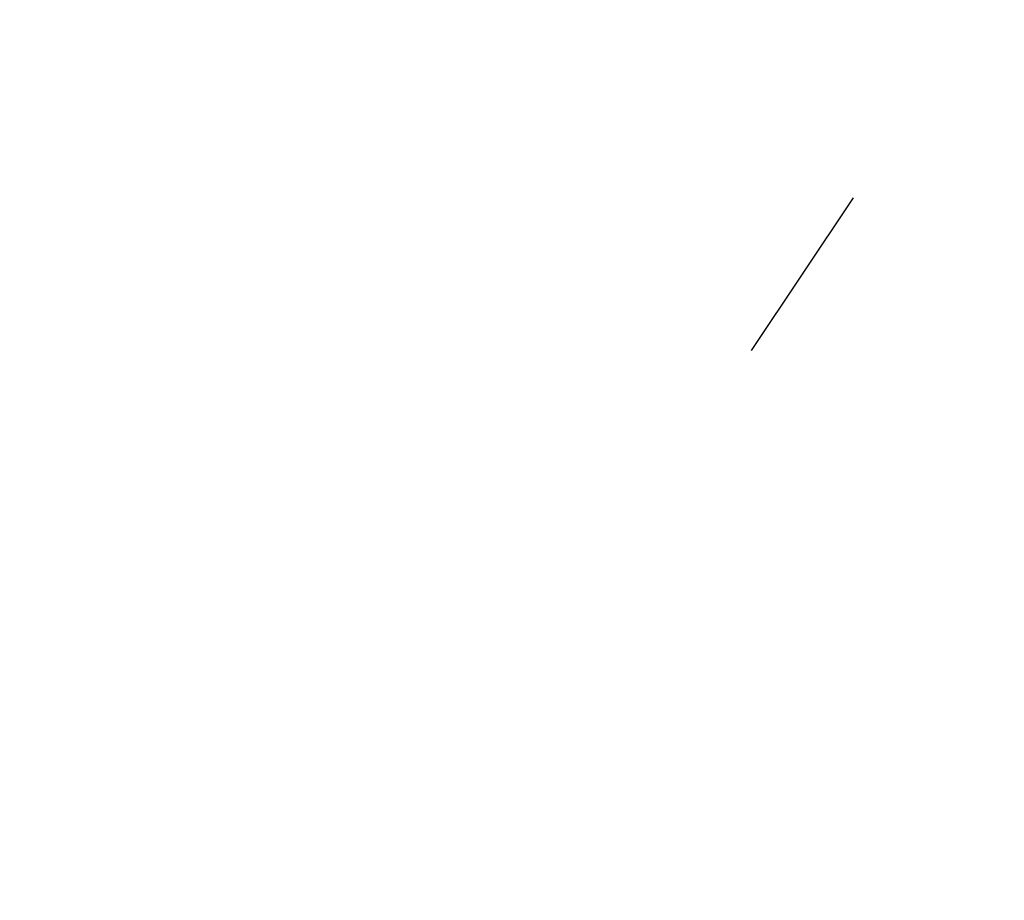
# Model space of a CAD drawing. Header units: millimetres. Extents: x 167 to 2222, y 44 to 1779.
# Tile 151 of 256: x 373 to 385, y 1635 to 1646. Entities that reach past the tile are written whole.
import ezdxf

# ---------------------------------------------------------------- set-up
doc = ezdxf.new("R2010")
doc.units = ezdxf.units.MM

msp = doc.modelspace()

# ---------------------------------------------------------------- linework, layer by layer
at = {"color": 7, "linetype": 'Continuous', "lineweight": 25}
msp.add_line((382.9656130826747, 1643.508324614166), (381.7246099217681, 1641.652438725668), dxfattribs=at)
for points, knots in [([(373.042088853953, 1662.605368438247), (373.2086625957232, 1662.552323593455), (375.0233918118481, 1661.974429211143), (378.5429421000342, 1660.31754002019), (383.6832264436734, 1657.446962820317), (389.0333570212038, 1653.605106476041), (394.5177478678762, 1648.792952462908), (399.5590761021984, 1643.512662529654), (404.1487536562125, 1638.00811415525), (408.127835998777, 1632.660139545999), (411.7281284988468, 1627.297127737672), (414.8233193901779, 1622.2643534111), (417.6443600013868, 1617.329938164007), (420.1354619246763, 1612.666186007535), (422.2545195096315, 1608.456385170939), (424.0069259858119, 1604.822301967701), (425.6403858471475, 1601.309604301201), (427.4648740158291, 1597.237891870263), (429.5768693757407, 1592.331554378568), (431.8929512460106, 1586.709394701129), (434.3763093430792, 1580.433879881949), (436.9826486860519, 1573.619554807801), (439.7286827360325, 1566.168224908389), (442.5028573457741, 1558.347226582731), (445.2117588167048, 1550.422466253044), (449.0178913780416, 1538.890071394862), (453.7662978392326, 1523.685652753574), (459.1307566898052, 1505.339574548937), (464.126728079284, 1487.684347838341), (468.821954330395, 1471.062174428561), (473.4378684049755, 1455.227606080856), (477.9254686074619, 1440.300184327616), (481.3757816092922, 1428.738464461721), (483.8433932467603, 1420.289095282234), (485.436778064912, 1414.741576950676), (486.9713932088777, 1409.314123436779), (488.4282859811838, 1403.99848025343), (489.8391640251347, 1399.001253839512), (491.0835659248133, 1395.200008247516), (492.0826869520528, 1392.574403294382), (492.8712969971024, 1390.686483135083), (493.9023710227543, 1388.490737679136), (495.3098709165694, 1385.866938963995), (496.5591249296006, 1384.111433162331), (497.2202211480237, 1383.18243214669)], [0, 0, 0, 0, 0.001903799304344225, 0.02074084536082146, 0.04155737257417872, 0.06441774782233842, 0.08936984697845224, 0.116448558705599, 0.1382281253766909, 0.1610457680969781, 0.1824787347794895, 0.2017129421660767, 0.2187447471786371, 0.2377047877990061, 0.2528491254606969, 0.2641524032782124, 0.2764583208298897, 0.28995161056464, 0.3068019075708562, 0.3274081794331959, 0.3478294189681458, 0.3709293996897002, 0.3966319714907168, 0.42306649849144, 0.4494393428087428, 0.4757629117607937, 0.5376781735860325, 0.5994942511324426, 0.6555035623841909, 0.7100719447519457, 0.761767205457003, 0.810579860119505, 0.8567489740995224, 0.8752813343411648, 0.8933421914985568, 0.9109883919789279, 0.9282583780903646, 0.9450679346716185, 0.9597499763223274, 0.9659278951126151, 0.9716423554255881, 0.9791520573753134, 0.9889674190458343, 1, 1, 1, 1]), ([(318.4919808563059, 1645.346107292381), (318.0324499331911, 1644.791885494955), (316.8578763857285, 1643.375279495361), (315.1738519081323, 1641.105403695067), (313.3505201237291, 1638.499546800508), (311.5073393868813, 1635.653759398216), (309.4570393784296, 1632.172250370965), (307.2203089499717, 1627.843003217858), (304.9663883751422, 1622.570190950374), (302.8451437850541, 1616.323241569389), (300.995364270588, 1609.327600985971), (299.1611993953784, 1600.295718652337), (297.5757058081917, 1589.570689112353), (296.414809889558, 1577.293344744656), (295.7900193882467, 1565.209635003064), (295.5864412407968, 1553.322338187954), (295.7059883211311, 1541.644929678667), (296.1833801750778, 1528.011140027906), (297.1720690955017, 1512.426958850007), (298.7883786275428, 1494.9158526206), (301.4655828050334, 1471.801240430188), (305.5011800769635, 1443.197595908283), (311.0192696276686, 1409.098626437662), (317.4155976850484, 1375.320661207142), (324.7105697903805, 1341.805099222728), (332.8442424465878, 1308.784609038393), (341.7407128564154, 1276.284182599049), (351.3205822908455, 1244.304918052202), (361.6011718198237, 1212.65969213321), (370.9866739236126, 1185.869961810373), (379.1638129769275, 1163.789997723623), (385.8970391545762, 1146.295585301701), (392.834619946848, 1128.928046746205), (399.9717756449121, 1111.690986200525), (407.3117049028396, 1094.573412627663), (414.9430980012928, 1077.393683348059), (422.9882696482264, 1059.926370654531), (430.5721342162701, 1044.0682444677), (437.5985712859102, 1029.858360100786), (443.9233551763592, 1017.414003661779), (450.3473587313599, 1005.098543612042), (456.6506771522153, 993.2573040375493), (462.6920402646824, 982.2348048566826), (467.7831809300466, 973.5119642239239), (471.9111209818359, 966.8675806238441), (474.9058340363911, 962.2586253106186), (477.243206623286, 958.8077157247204), (478.8632039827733, 956.4866751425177), (479.9954597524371, 954.8993645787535), (481.3137151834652, 953.0926751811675), (482.9119249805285, 950.9947632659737), (484.3600623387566, 949.156354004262), (485.2338998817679, 948.1489317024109), (485.4752184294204, 947.8707224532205)], [0, 0, 0, 0, 0.003122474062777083, 0.00798112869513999, 0.01212102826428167, 0.01668518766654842, 0.02235383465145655, 0.02911822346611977, 0.03696430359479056, 0.0458944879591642, 0.05586719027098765, 0.06603130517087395, 0.08269019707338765, 0.09893333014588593, 0.1148819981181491, 0.1305536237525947, 0.1459428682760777, 0.1610591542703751, 0.1845152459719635, 0.2077472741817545, 0.2307534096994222, 0.2768611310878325, 0.3225747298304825, 0.3682954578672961, 0.4140748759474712, 0.4598697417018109, 0.5048512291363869, 0.5498304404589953, 0.5948165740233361, 0.639816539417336, 0.6653877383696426, 0.6909573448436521, 0.716523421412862, 0.7420829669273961, 0.7676336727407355, 0.7932424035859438, 0.8196998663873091, 0.8472371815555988, 0.866203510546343, 0.8856657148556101, 0.905451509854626, 0.9242521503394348, 0.9418130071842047, 0.958181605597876, 0.9668434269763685, 0.9749900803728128, 0.981592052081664, 0.9846608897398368, 0.9871132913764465, 0.9899611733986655, 0.9942298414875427, 0.9984065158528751, 0.9999999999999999, 0.9999999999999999, 0.9999999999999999, 0.9999999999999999]), ([(496.4754533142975, 947.8707224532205), (495.7705303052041, 948.566275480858), (494.1139581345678, 950.2008281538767), (491.8085325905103, 952.8794431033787), (489.633818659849, 955.5240825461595), (487.9925231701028, 957.6337607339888), (486.8386132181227, 959.1647521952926), (485.6372304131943, 960.7936976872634), (484.0541596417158, 963.0031787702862), (481.8382323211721, 966.2306594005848), (479.2943328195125, 970.1108071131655), (476.5742791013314, 974.4605267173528), (473.7972375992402, 979.0944214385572), (470.9808692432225, 983.9669016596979), (467.2660844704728, 990.5944535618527), (462.6234142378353, 999.1837603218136), (456.9779842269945, 1009.819829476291), (449.7381911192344, 1023.692376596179), (441.271772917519, 1040.401124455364), (431.9550720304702, 1059.617749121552), (422.3590879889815, 1080.26689891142), (412.4413471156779, 1102.633549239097), (402.161300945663, 1127.044048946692), (392.3057963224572, 1151.683683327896), (382.0740102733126, 1178.67655470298), (371.6067255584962, 1208.090035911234), (361.0659519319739, 1239.988116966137), (351.2298488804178, 1272.233504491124), (342.1402904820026, 1304.820786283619), (333.9104621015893, 1337.556461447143), (326.5940695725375, 1370.424196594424), (320.1903543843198, 1403.387979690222), (314.6484294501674, 1436.660537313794), (310.6554480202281, 1464.144152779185), (307.9228871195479, 1485.802639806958), (306.2220249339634, 1501.571767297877), (304.8615565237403, 1517.544174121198), (303.930045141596, 1533.767341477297), (303.5540828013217, 1549.375672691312), (303.7234186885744, 1564.396828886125), (304.5035024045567, 1578.799662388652), (305.7779647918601, 1590.293174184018), (307.1083706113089, 1598.789465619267), (308.116731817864, 1604.261480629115), (309.3018527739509, 1609.572679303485), (310.7834329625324, 1614.979748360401), (312.5599425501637, 1620.149653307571), (314.6192237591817, 1624.843365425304), (316.4767393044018, 1628.348235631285), (317.9949417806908, 1630.913330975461), (319.1699712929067, 1632.764139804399), (320.3710211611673, 1634.560135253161), (321.8529246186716, 1636.644186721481), (323.2000106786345, 1638.461520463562), (324.1064354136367, 1639.540206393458), (324.3092952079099, 1639.781618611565)], [0, 0, 0, 0, 0.004550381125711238, 0.01069341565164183, 0.01587056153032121, 0.01983645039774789, 0.0225221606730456, 0.02430893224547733, 0.02866153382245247, 0.03432291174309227, 0.04121099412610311, 0.04858635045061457, 0.05624780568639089, 0.06420157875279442, 0.07245344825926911, 0.0883749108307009, 0.1053491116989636, 0.1231137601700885, 0.1541043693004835, 0.1838353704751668, 0.2122829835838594, 0.2488728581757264, 0.2853176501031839, 0.3217582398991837, 0.3581962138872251, 0.4038582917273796, 0.4495196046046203, 0.4951738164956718, 0.5408335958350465, 0.5865066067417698, 0.6313793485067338, 0.6762580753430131, 0.7211617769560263, 0.7663045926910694, 0.7871563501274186, 0.8082212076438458, 0.8294813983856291, 0.8509301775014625, 0.8727944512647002, 0.8914685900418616, 0.9105658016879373, 0.9300904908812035, 0.9375069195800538, 0.9449555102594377, 0.9523954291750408, 0.9594067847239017, 0.9676576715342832, 0.9747305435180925, 0.9806688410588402, 0.9843771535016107, 0.9874404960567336, 0.9900913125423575, 0.9937329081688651, 0.9985974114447, 1, 1, 1, 1])]:
    msp.add_open_spline(points, degree=3, knots=knots, dxfattribs=at)

doc.saveas('drawing.dxf')
